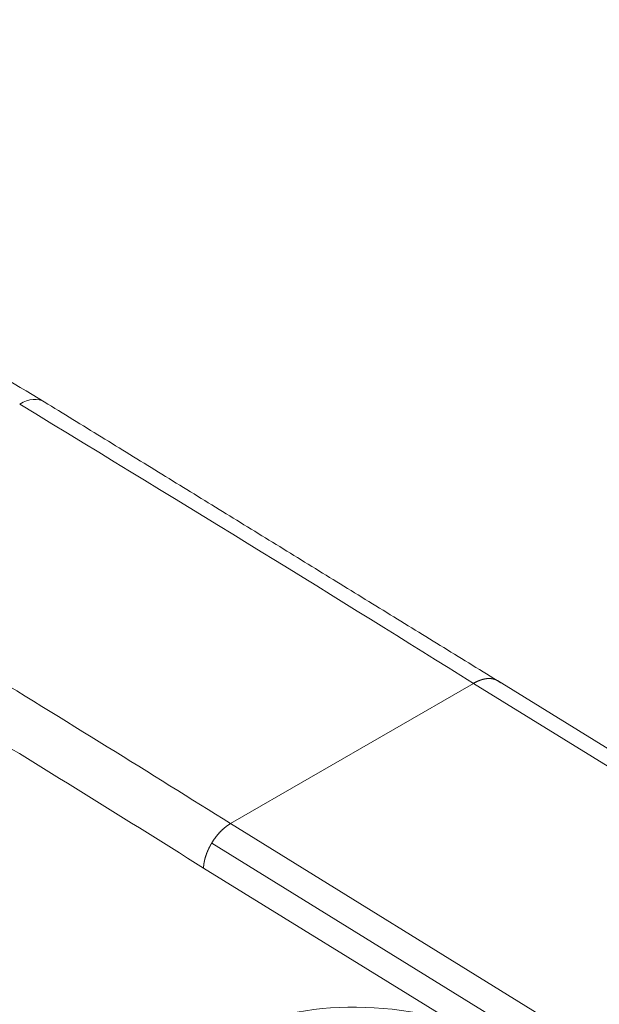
# Model space of a CAD drawing. Header units: millimetres. Extents: x 35469 to 44263, y -24881 to -16268.
# Tile 226 of 231: x 44189.55 to 44196.64, y -24512.89 to -24500.85. Entities that reach past the tile are written whole.
import ezdxf

# ---------------------------------------------------------------- set-up
doc = ezdxf.new("R2010")
doc.units = ezdxf.units.MM
doc.header["$LTSCALE"] = 0.3175
doc.layers.add('1轮廓实线层', color=7, linetype='Continuous', lineweight=18)

# ---------------------------------------------------------------- blocks, each defined once
blk = doc.blocks.new('MR20E-1840-Z')
at = {"layer": '1轮廓实线层'}
for p, q in [((15804.611, -10792.664), (15801.642, -10794.378)), ((15812.31, -10797.418), (15804.611, -10792.664)), ((15812.61, -10797.389), (15804.906, -10792.63)), ((15801.642, -10794.378), (15805.819, -10796.958)), ((15801.411, -10794.616), (15805.589, -10797.197)), ((15804.299, -10796.767), (15801.311, -10794.922))]:
    blk.add_line(p, q, dxfattribs=at)
for centre, major_axis, ratio, start_param, end_param in [((15799.052, -10789.733), (0.312, 0.513), 0.561841, 0.000049, 0.798308), ((15805.965, -10805.69), (-4.875, 8.444), 0.57735, 4.73187, 6.18475), ((15806.23, -10805.537), (-4.882, 8.456), 0.57735, 5.781211, 6.336283)]:
    blk.add_ellipse(centre, major_axis=major_axis, ratio=ratio, start_param=start_param, end_param=end_param, dxfattribs=at)
for points, knots in [([(15799.363, -10789.221), (15798.974, -10788.984), (15798.245, -10788.556), (15797.21, -10787.988), (15796.344, -10787.538), (15795.641, -10787.189), (15794.995, -10786.878), (15794.274, -10786.544), (15793.354, -10786.135), (15792.207, -10785.653), (15790.819, -10785.109), (15789.799, -10784.74), (15789.244, -10784.548)], [0, 0, 0, 0, 0.129595, 0.238954, 0.328357, 0.397965, 0.452751, 0.522337, 0.611718, 0.720973, 0.850287, 1, 1, 1, 1]), ([(15804.911, -10792.634), (15804.911, -10792.634), (15804.91, -10792.633), (15804.908, -10792.632), (15804.906, -10792.631), (15804.905, -10792.63), (15804.903, -10792.629), (15804.901, -10792.628), (15804.899, -10792.627), (15804.897, -10792.626), (15804.895, -10792.625), (15804.893, -10792.624), (15804.891, -10792.623), (15804.89, -10792.622), (15804.888, -10792.621), (15804.886, -10792.621), (15804.884, -10792.62), (15804.882, -10792.619), (15804.88, -10792.618), (15804.878, -10792.617), (15804.876, -10792.617), (15804.874, -10792.616), (15804.872, -10792.615), (15804.87, -10792.615), (15804.868, -10792.614), (15804.866, -10792.613), (15804.864, -10792.613), (15804.862, -10792.612), (15804.86, -10792.612), (15804.858, -10792.611), (15804.856, -10792.611), (15804.854, -10792.61), (15804.852, -10792.61), (15804.85, -10792.609), (15804.848, -10792.609), (15804.846, -10792.609), (15804.844, -10792.608), (15804.842, -10792.608), (15804.839, -10792.607), (15804.837, -10792.607), (15804.835, -10792.607), (15804.833, -10792.607), (15804.831, -10792.606), (15804.829, -10792.606), (15804.827, -10792.606), (15804.825, -10792.606), (15804.823, -10792.605), (15804.821, -10792.605), (15804.819, -10792.605), (15804.817, -10792.605), (15804.814, -10792.605), (15804.812, -10792.605), (15804.81, -10792.605), (15804.808, -10792.605), (15804.806, -10792.605), (15804.804, -10792.605), (15804.802, -10792.605), (15804.8, -10792.605), (15804.797, -10792.605), (15804.795, -10792.605), (15804.793, -10792.605), (15804.791, -10792.605), (15804.789, -10792.605), (15804.787, -10792.605), (15804.785, -10792.605), (15804.783, -10792.605), (15804.78, -10792.606), (15804.778, -10792.606), (15804.776, -10792.606), (15804.774, -10792.606), (15804.772, -10792.606), (15804.77, -10792.607), (15804.768, -10792.607), (15804.766, -10792.607), (15804.763, -10792.607), (15804.761, -10792.608), (15804.759, -10792.608), (15804.757, -10792.608), (15804.755, -10792.609), (15804.753, -10792.609), (15804.751, -10792.61), (15804.748, -10792.61), (15804.746, -10792.61), (15804.744, -10792.611), (15804.742, -10792.611), (15804.74, -10792.612), (15804.738, -10792.612), (15804.736, -10792.613), (15804.734, -10792.613), (15804.731, -10792.614), (15804.729, -10792.614), (15804.727, -10792.615), (15804.725, -10792.615), (15804.723, -10792.616), (15804.721, -10792.616), (15804.719, -10792.617), (15804.717, -10792.618), (15804.714, -10792.618), (15804.712, -10792.619), (15804.71, -10792.62), (15804.708, -10792.62), (15804.706, -10792.621), (15804.704, -10792.622), (15804.702, -10792.622), (15804.7, -10792.623), (15804.698, -10792.624), (15804.696, -10792.624), (15804.694, -10792.625), (15804.691, -10792.626), (15804.689, -10792.627), (15804.687, -10792.627), (15804.685, -10792.628), (15804.683, -10792.629), (15804.681, -10792.63), (15804.679, -10792.631), (15804.677, -10792.631), (15804.675, -10792.632), (15804.673, -10792.633), (15804.671, -10792.634), (15804.669, -10792.635), (15804.667, -10792.636), (15804.665, -10792.637), (15804.663, -10792.637), (15804.661, -10792.638), (15804.659, -10792.639), (15804.657, -10792.64), (15804.655, -10792.641), (15804.653, -10792.642), (15804.651, -10792.643), (15804.649, -10792.644), (15804.647, -10792.645), (15804.645, -10792.646), (15804.643, -10792.647), (15804.641, -10792.648), (15804.639, -10792.649), (15804.637, -10792.65), (15804.635, -10792.651), (15804.633, -10792.652), (15804.631, -10792.653), (15804.629, -10792.654), (15804.627, -10792.655), (15804.625, -10792.656), (15804.623, -10792.657), (15804.621, -10792.658), (15804.619, -10792.659), (15804.617, -10792.66), (15804.615, -10792.661), (15804.613, -10792.662), (15804.612, -10792.663), (15804.611, -10792.664)], [0, 0, 0, 0, 0.004994, 0.013008, 0.021006, 0.028987, 0.036951, 0.044899, 0.05283, 0.060745, 0.068643, 0.076525, 0.08439, 0.092238, 0.10007, 0.107886, 0.115685, 0.123467, 0.131233, 0.138983, 0.146715, 0.154432, 0.162132, 0.169815, 0.177481, 0.185132, 0.192765, 0.200382, 0.207983, 0.215567, 0.223134, 0.230685, 0.23822, 0.245738, 0.253239, 0.260724, 0.268192, 0.275644, 0.283079, 0.290498, 0.2979, 0.305285, 0.312654, 0.320007, 0.327343, 0.334662, 0.341965, 0.349252, 0.356521, 0.363775, 0.371011, 0.378232, 0.385435, 0.392623, 0.399793, 0.406947, 0.414085, 0.421206, 0.42831, 0.435398, 0.44247, 0.449524, 0.456563, 0.463585, 0.47059, 0.477579, 0.484551, 0.491506, 0.498446, 0.505368, 0.512274, 0.519164, 0.526037, 0.532893, 0.539733, 0.546556, 0.553363, 0.560154, 0.566927, 0.573685, 0.580425, 0.587149, 0.593857, 0.600548, 0.607223, 0.613881, 0.620522, 0.627147, 0.633756, 0.640347, 0.646923, 0.653482, 0.660024, 0.66655, 0.673059, 0.679551, 0.686028, 0.692487, 0.69893, 0.705357, 0.711767, 0.71816, 0.724537, 0.730897, 0.737241, 0.743569, 0.749879, 0.756174, 0.762451, 0.768712, 0.774957, 0.781185, 0.787397, 0.793592, 0.79977, 0.805932, 0.812078, 0.818206, 0.824319, 0.830415, 0.836494, 0.842557, 0.848603, 0.854632, 0.860646, 0.866642, 0.872622, 0.878586, 0.884533, 0.890463, 0.896377, 0.902274, 0.908155, 0.91402, 0.919867, 0.925699, 0.931513, 0.937311, 0.943093, 0.948858, 0.954607, 0.960339, 0.966054, 0.971753, 0.977436, 0.983102, 0.988751, 0.994384, 1, 1, 1, 1]), ([(15801.311, -10794.922), (15801.311, -10794.921), (15801.311, -10794.918), (15801.311, -10794.915), (15801.311, -10794.911), (15801.312, -10794.908), (15801.312, -10794.904), (15801.312, -10794.901), (15801.312, -10794.897), (15801.313, -10794.894), (15801.313, -10794.89), (15801.313, -10794.887), (15801.314, -10794.883), (15801.314, -10794.88), (15801.315, -10794.877), (15801.315, -10794.873), (15801.316, -10794.87), (15801.316, -10794.866), (15801.317, -10794.863), (15801.317, -10794.859), (15801.318, -10794.856), (15801.319, -10794.852), (15801.319, -10794.849), (15801.32, -10794.845), (15801.321, -10794.842), (15801.321, -10794.838), (15801.322, -10794.835), (15801.323, -10794.832), (15801.324, -10794.828), (15801.324, -10794.825), (15801.325, -10794.822), (15801.326, -10794.818), (15801.327, -10794.815), (15801.328, -10794.812), (15801.328, -10794.808), (15801.329, -10794.805), (15801.33, -10794.802), (15801.331, -10794.799), (15801.332, -10794.795), (15801.333, -10794.792), (15801.334, -10794.789), (15801.335, -10794.786), (15801.336, -10794.783), (15801.337, -10794.78), (15801.338, -10794.777), (15801.339, -10794.774), (15801.34, -10794.77), (15801.341, -10794.767), (15801.342, -10794.764), (15801.343, -10794.761), (15801.344, -10794.759), (15801.345, -10794.756), (15801.346, -10794.753), (15801.347, -10794.75), (15801.348, -10794.747), (15801.349, -10794.744), (15801.35, -10794.741), (15801.351, -10794.739), (15801.352, -10794.736), (15801.353, -10794.733), (15801.354, -10794.73), (15801.355, -10794.728), (15801.356, -10794.725), (15801.358, -10794.723), (15801.359, -10794.72), (15801.36, -10794.717), (15801.361, -10794.715), (15801.362, -10794.713), (15801.363, -10794.71), (15801.364, -10794.708), (15801.365, -10794.705), (15801.366, -10794.703), (15801.367, -10794.701), (15801.368, -10794.698), (15801.369, -10794.696), (15801.37, -10794.694), (15801.371, -10794.692), (15801.372, -10794.689), (15801.373, -10794.687), (15801.374, -10794.685), (15801.375, -10794.683), (15801.376, -10794.681), (15801.377, -10794.679), (15801.378, -10794.677), (15801.379, -10794.675), (15801.38, -10794.673), (15801.381, -10794.671), (15801.382, -10794.669), (15801.383, -10794.667), (15801.384, -10794.666), (15801.385, -10794.664), (15801.386, -10794.662), (15801.387, -10794.66), (15801.387, -10794.659), (15801.388, -10794.657), (15801.389, -10794.655), (15801.39, -10794.654), (15801.391, -10794.652), (15801.392, -10794.651), (15801.392, -10794.649), (15801.393, -10794.648), (15801.394, -10794.646), (15801.395, -10794.645), (15801.396, -10794.644), (15801.396, -10794.642), (15801.397, -10794.641), (15801.398, -10794.64), (15801.398, -10794.638), (15801.399, -10794.637), (15801.4, -10794.636), (15801.4, -10794.635), (15801.401, -10794.634), (15801.402, -10794.633), (15801.402, -10794.632), (15801.403, -10794.63), (15801.403, -10794.629), (15801.404, -10794.629), (15801.405, -10794.628), (15801.405, -10794.627), (15801.406, -10794.626), (15801.406, -10794.625), (15801.407, -10794.624), (15801.407, -10794.623), (15801.407, -10794.623), (15801.408, -10794.622), (15801.408, -10794.621), (15801.409, -10794.62), (15801.409, -10794.62), (15801.409, -10794.619), (15801.41, -10794.619), (15801.41, -10794.618), (15801.41, -10794.618), (15801.411, -10794.617), (15801.411, -10794.617), (15801.411, -10794.616), (15801.412, -10794.616), (15801.412, -10794.615), (15801.412, -10794.615), (15801.412, -10794.615), (15801.412, -10794.614), (15801.412, -10794.614), (15801.413, -10794.614), (15801.413, -10794.614), (15801.413, -10794.614), (15801.413, -10794.614), (15801.413, -10794.613), (15801.413, -10794.613), (15801.415, -10794.611), (15801.418, -10794.605), (15801.423, -10794.597), (15801.428, -10794.59), (15801.433, -10794.582), (15801.438, -10794.574), (15801.444, -10794.567), (15801.449, -10794.559), (15801.454, -10794.552), (15801.46, -10794.544), (15801.465, -10794.537), (15801.471, -10794.53), (15801.477, -10794.523), (15801.482, -10794.516), (15801.488, -10794.509), (15801.494, -10794.503), (15801.5, -10794.496), (15801.506, -10794.49), (15801.512, -10794.483), (15801.518, -10794.477), (15801.524, -10794.471), (15801.53, -10794.465), (15801.536, -10794.459), (15801.542, -10794.454), (15801.548, -10794.448), (15801.554, -10794.443), (15801.56, -10794.437), (15801.565, -10794.432), (15801.571, -10794.427), (15801.577, -10794.422), (15801.583, -10794.418), (15801.589, -10794.413), (15801.595, -10794.409), (15801.601, -10794.404), (15801.607, -10794.4), (15801.613, -10794.396), (15801.619, -10794.392), (15801.624, -10794.389), (15801.63, -10794.385), (15801.636, -10794.381), (15801.64, -10794.379), (15801.642, -10794.378)], [0, 0, 0, 0, 0.006118, 0.012218, 0.018299, 0.024362, 0.030404, 0.036427, 0.042428, 0.048408, 0.054365, 0.0603, 0.066211, 0.072099, 0.077962, 0.083799, 0.089611, 0.095397, 0.101156, 0.106887, 0.112591, 0.118266, 0.123912, 0.129529, 0.135116, 0.140672, 0.146197, 0.15169, 0.157152, 0.162581, 0.167977, 0.17334, 0.178668, 0.183963, 0.189222, 0.194447, 0.199636, 0.204788, 0.209905, 0.214984, 0.220026, 0.225031, 0.229998, 0.234926, 0.239816, 0.244666, 0.249477, 0.254248, 0.25898, 0.26367, 0.268321, 0.27293, 0.277497, 0.282024, 0.286508, 0.29095, 0.29535, 0.299707, 0.304021, 0.308292, 0.31252, 0.316704, 0.320844, 0.32494, 0.328992, 0.332999, 0.336962, 0.34088, 0.344753, 0.34858, 0.352362, 0.356099, 0.359789, 0.363434, 0.367033, 0.370586, 0.374092, 0.377552, 0.380966, 0.384333, 0.387653, 0.390926, 0.394152, 0.397331, 0.400462, 0.403547, 0.406584, 0.409573, 0.412515, 0.415409, 0.418256, 0.421054, 0.423805, 0.426508, 0.429163, 0.43177, 0.434329, 0.436839, 0.439302, 0.441716, 0.444082, 0.446399, 0.448668, 0.450889, 0.453062, 0.455185, 0.457261, 0.459288, 0.461266, 0.463196, 0.465077, 0.466909, 0.468693, 0.470428, 0.472115, 0.473753, 0.475342, 0.476882, 0.478374, 0.479817, 0.481211, 0.482557, 0.483854, 0.485102, 0.486301, 0.487451, 0.488553, 0.489606, 0.49061, 0.491565, 0.492472, 0.49333, 0.494139, 0.494899, 0.49561, 0.496273, 0.496886, 0.497451, 0.497967, 0.498435, 0.498853, 0.499223, 0.499544, 0.499816, 0.500039, 0.500214, 0.500339, 0.500416, 0.513577, 0.526735, 0.539889, 0.553034, 0.566169, 0.57929, 0.592396, 0.605482, 0.618547, 0.631587, 0.644601, 0.657585, 0.670537, 0.683454, 0.696333, 0.709173, 0.721971, 0.734725, 0.747431, 0.760089, 0.772695, 0.785248, 0.797745, 0.810185, 0.822566, 0.834885, 0.84714, 0.859331, 0.871455, 0.883511, 0.895497, 0.907412, 0.919253, 0.931021, 0.942713, 0.954328, 0.965865, 0.977324, 0.988702, 1, 1, 1, 1])]:
    blk.add_open_spline(points, degree=3, knots=knots, dxfattribs=at)
for points, degree in [([(15804.611, -10792.664), (15802.985, -10791.643), (15801.17, -10790.531), (15799.063, -10789.25)], 3), ([(15804.947, -10792.656), (15799.363, -10789.221)], 1), ([(15798.505, -10792.436), (15799.633, -10793.127), (15800.671, -10793.769), (15801.642, -10794.378)], 3), ([(15801.311, -10794.922), (15800.267, -10794.266), (15799.222, -10793.622), (15798.177, -10792.982)], 3)]:
    blk.add_open_spline(points, degree=degree, dxfattribs=at)

msp = doc.modelspace()

# ---------------------------------------------------------------- block references
msp.add_blockref('MR20E-1840-Z', (28390.485, -13716.305))

doc.saveas('drawing.dxf')
